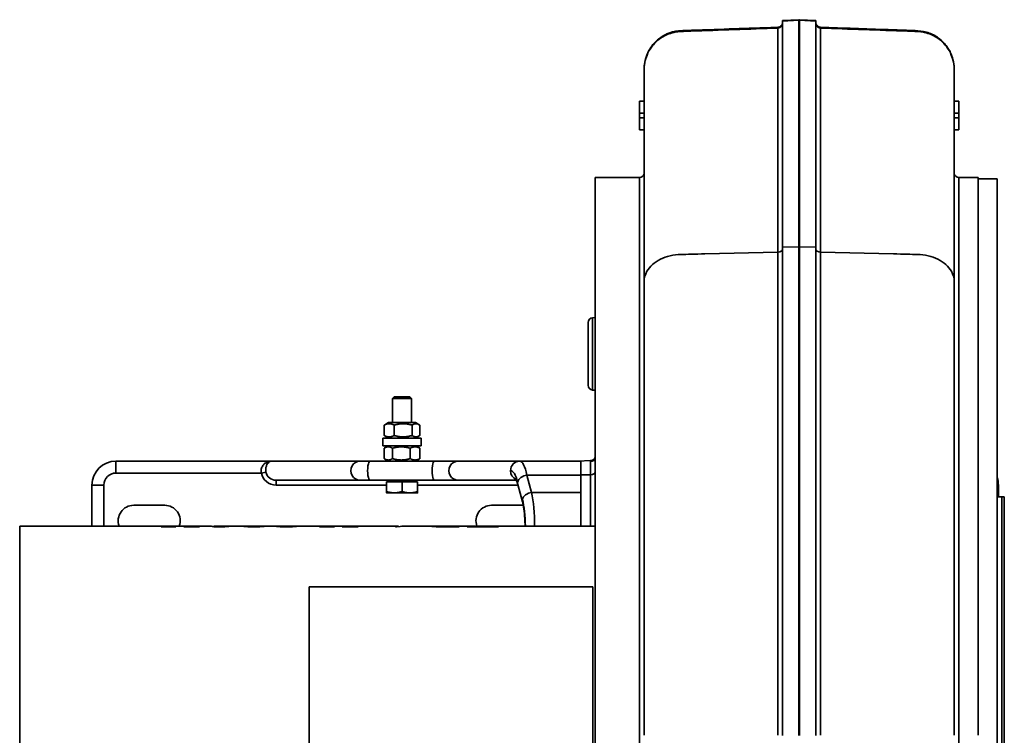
# Model space of a CAD drawing. Header units: millimetres. Extents: x 409 to 851, y 160 to 731.
# Tile 3 of 3: x 409 to 822, y 431 to 731. Entities that reach past the tile are written whole.
import ezdxf

# ---------------------------------------------------------------- set-up
doc = ezdxf.new("R2010")
doc.units = ezdxf.units.MM
doc.header["$LTSCALE"] = 3
doc.layers.add('Krawędzie widoczne(ISO)', color=7, linetype='Continuous', lineweight=35, true_color=0x262659)
doc.layers.add('Widoczne krawędzie styczne(ISO)', color=7, linetype='Continuous', lineweight=35, true_color=0x1a1a3e)

msp = doc.modelspace()

# ---------------------------------------------------------------- linework, layer by layer
at = {"layer": 'Krawędzie widoczne(ISO)'}
for p, q in [((728.9, 730.74), (735.8, 731.1)), ((728.9, 730.74), (728.9, 730.53)), ((735.8, 731.1), (735.8, 730.89)), ((735.8, 731.1), (736, 731.1)), ((735.8, 730.89), (735.8, 635.87)), ((736, 730.89), (736, 731.1)), ((742.9, 730.74), (736, 731.1)), ((736, 635.87), (736, 730.89)), ((742.9, 730.53), (742.9, 730.74)), ((728.9, 730.53), (728.9, 635.62)), ((742.9, 635.62), (742.9, 730.53)), ((668.9, 696.9), (670.89, 696.9)), ((668.9, 691.86), (668.9, 696.9)), ((802.9, 696.9), (800.9, 696.9)), ((802.9, 691.86), (802.9, 696.9)), ((668.9, 689.94), (668.9, 691.86)), ((668.9, 684.9), (668.9, 689.94)), ((802.9, 689.94), (802.9, 691.86)), ((802.9, 684.9), (802.9, 689.94)), ((668.9, 684.9), (670.89, 684.9)), ((670.89, 684.9), (670.9, 684.9)), ((802.9, 684.9), (800.9, 684.9)), ((650.4, 196.9), (650.4, 664.9)), ((650.4, 664.9), (668.9, 664.9)), ((802.9, 664.9), (810.9, 664.9)), ((810.9, 596.36), (810.9, 664.9)), ((810.9, 664.4), (818.9, 664.4)), ((818.9, 197.4), (818.9, 664.4)), ((735.8, 635.87), (735.8, 430.77)), ((736, 430.77), (736, 635.87)), ((728.9, 635.62), (728.9, 430.79)), ((742.9, 430.79), (742.9, 635.62)), ((647.4, 577.73), (647.4, 604.06)), ((649.22, 606.06), (650.4, 606.16)), ((810.9, 430.9), (810.9, 596.36)), ((649.22, 575.74), (650.4, 575.63)), ((566.16, 572.9), (565.4, 572.13)), ((573.4, 572.13), (565.4, 572.13)), ((565.4, 562.1), (565.4, 572.13)), ((566.16, 572.9), (572.63, 572.9)), ((572.63, 572.9), (573.4, 572.13)), ((573.4, 562.1), (573.4, 572.13)), ((563.75, 562.1), (562.16, 561.18)), ((575.05, 562.1), (563.75, 562.1)), ((575.05, 562.1), (576.63, 561.18)), ((561.91, 561.02), (561.91, 556.67)), ((566.1, 561.02), (566.1, 556.67)), ((573.59, 561.02), (573.59, 556.67)), ((576.88, 561.02), (576.88, 556.67)), ((577.4, 555.6), (561.4, 555.6)), ((561.4, 555.6), (561.4, 552.4)), ((563.75, 555.6), (562.16, 556.51)), ((575.05, 555.6), (576.63, 556.51)), ((577.4, 555.6), (577.4, 552.4)), ((577.4, 552.4), (561.4, 552.4)), ((561.9, 551.32), (561.9, 546.97)), ((563.75, 552.4), (562.08, 551.43)), ((565.35, 551.32), (565.35, 546.97)), ((572.85, 551.32), (572.85, 546.97)), ((575.05, 552.4), (576.72, 551.43)), ((576.89, 551.32), (576.89, 546.97)), ((514.7, 545.9), (449.4, 545.9)), ((514.7, 545.9), (551.78, 545.9)), ((551.78, 545.9), (556.02, 545.9)), ((583.03, 545.9), (556.02, 545.9)), ((563.75, 545.9), (562.08, 546.86)), ((575.05, 545.9), (576.72, 546.86)), ((592.93, 545.9), (583.03, 545.9)), ((618.73, 545.9), (592.93, 545.9)), ((644.4, 545.9), (618.73, 545.9)), ((641.9, 545.9), (649.76, 546.17)), ((644.4, 545.9), (644.4, 540.04)), ((516.57, 537.9), (551.78, 537.9)), ((556.02, 537.9), (551.78, 537.9)), ((556.02, 537.9), (583.03, 537.9)), ((562.88, 537.3), (562.91, 537.3)), ((562.88, 537.3), (562.88, 533.18)), ((562.91, 537.3), (569.42, 537.3)), ((562.91, 537.3), (562.91, 533.18)), ((563.7, 537.3), (563.7, 537.9)), ((569.42, 537.3), (575.91, 537.3)), ((569.42, 537.3), (569.42, 533.18)), ((575.1, 537.3), (575.1, 537.9)), ((575.91, 537.3), (575.91, 533.18)), ((583.03, 537.9), (592.93, 537.9)), ((592.93, 537.9), (617.32, 537.9)), ((644.4, 532.77), (644.4, 540.04)), ((439.4, 535.9), (439.4, 518.7)), ((562.9, 532.6), (566.16, 532.6)), ((562.9, 532.6), (562.9, 532.6)), ((562.9, 532.6), (562.9, 532.6)), ((566.16, 532.6), (572.66, 532.6)), ((572.66, 532.6), (575.9, 532.6)), ((575.9, 532.6), (575.9, 532.6)), ((617.9, 536.17), (619.85, 528.9)), ((644.4, 532.77), (644.4, 518.7)), ((819.4, 530.9), (819.4, 535.9)), ((621.9, 532.2), (621.9, 532.2)), ((818.9, 530.9), (820.8, 530.9)), ((820.8, 330.9), (820.8, 530.9)), ((820.9, 530.8), (820.8, 530.9)), ((820.9, 330.9), (820.9, 530.9)), ((821.9, 530.9), (820.9, 530.9)), ((821.9, 330.9), (821.9, 530.9)), ((456.9, 527.4), (469.9, 527.4)), ((606.9, 527.4), (619.9, 527.4)), ((409.1, 518.7), (409.1, 343.1)), ((477.22, 518.7), (409.1, 518.7)), ((474.46, 518.37), (468.37, 518.37)), ((468.52, 518.37), (468.52, 518.41)), ((473.02, 518.37), (473.02, 518.47)), ((473.27, 518.37), (473.27, 518.43)), ((473.38, 518.53), (473.38, 518.61)), ((484.34, 518.37), (477.88, 518.37)), ((478.05, 518.37), (478.05, 518.41)), ((479.88, 518.37), (479.88, 518.49)), ((479.9, 518.37), (479.9, 518.65)), ((480.19, 518.37), (480.19, 518.68)), ((488.8, 518.7), (480.67, 518.7)), ((490.66, 518.39), (490.66, 518.59)), ((497.28, 518.7), (491.16, 518.7)), ((504.33, 518.7), (499.75, 518.7)), ((505.21, 518.37), (505.21, 518.65)), ((517.94, 518.7), (505.9, 518.7)), ((511.33, 518.54), (511.33, 518.6)), ((518.81, 518.37), (518.81, 518.65)), ((543.69, 518.7), (519.5, 518.7)), ((524.93, 518.54), (524.93, 518.6)), ((540.93, 518.37), (534.84, 518.37)), ((534.99, 518.37), (534.99, 518.41)), ((539.49, 518.37), (539.49, 518.47)), ((539.74, 518.37), (539.74, 518.43)), ((539.85, 518.53), (539.85, 518.61)), ((550.81, 518.37), (544.35, 518.37)), ((544.52, 518.37), (544.52, 518.41)), ((546.35, 518.37), (546.35, 518.49)), ((546.37, 518.37), (546.37, 518.65)), ((546.66, 518.37), (546.66, 518.68)), ((567.35, 518.7), (547.14, 518.7)), ((567.09, 518.34), (566.62, 518.34)), ((569.25, 518.55), (569.25, 518.62)), ((571.87, 518.7), (569.6, 518.7)), ((583.59, 518.7), (572.94, 518.7)), ((583.87, 518.41), (583.87, 518.61)), ((590.45, 518.7), (586.48, 518.7)), ((593.12, 518.37), (586.65, 518.37)), ((588.58, 518.37), (588.58, 518.46)), ((590.58, 518.37), (590.58, 518.69)), ((590.85, 518.37), (590.85, 518.68)), ((591.12, 518.37), (591.12, 518.49)), ((601.48, 518.7), (592.7, 518.7)), ((609.62, 518.37), (596.66, 518.37)), ((597.78, 518.64), (598.27, 518.64)), ((597.78, 518.37), (597.78, 518.64)), ((598.18, 518.37), (598.18, 518.59)), ((598.52, 518.37), (598.52, 518.53)), ((601.38, 518.67), (600.9, 518.67)), ((602.77, 518.45), (605.08, 518.45)), ((606.96, 518.7), (602.78, 518.7)), ((605.08, 518.37), (605.08, 518.45)), ((607.12, 518.37), (607.12, 518.69)), ((607.12, 518.68), (607.38, 518.68)), ((607.38, 518.37), (607.38, 518.68)), ((607.77, 518.37), (607.77, 518.49)), ((650.4, 518.7), (609.29, 518.7)), ((609.5, 518.41), (609.78, 518.41)), ((530.41, 493.17), (530.41, 374.22)), ((649.38, 493.17), (530.41, 493.17)), ((649.38, 374.22), (649.38, 493.17))]:
    msp.add_line(p, q, dxfattribs=at)
for centre, radius, start, end in [((668.9, 666.9), 2, 270, 357.4707), ((802.9, 666.9), 2, 182.5293, 270), ((649.4, 604.06), 2, 95, 180), ((649.4, 577.73), 2, 180, 265), ((449.4, 535.9), 10, 90, 180), ((809.4, 535.9), 10, 0, 18.1949), ((456.9, 520.9), 6.5, 90, 199.7831), ((469.9, 520.9), 6.5, 340.2169, 90), ((606.9, 520.9), 6.5, 90, 199.7831), ((619.9, 520.9), 6.5, 87.357, 90), ((725.9, 520.9), 6.5, 80.5264, 80.5269), ((725.9, 520.9), 6.5, 279.4731, 279.4734)]:
    msp.add_arc(centre, radius, start, end, dxfattribs=at)
msp.add_ellipse((621.76, 537.21), major_axis=(-3.86, -1.04), ratio=0.694747, start_param=6.282925, end_param=6.283185, dxfattribs=at)
for points, knots in [([(670.89, 710.43), (670.9, 711.01), (670.94, 711.6), (671.16, 713.43), (671.45, 714.67), (672.07, 716.41), (672.31, 716.99), (673.01, 718.39), (673.5, 719.2), (674.76, 720.92), (675.59, 721.82), (677.68, 723.62), (679.03, 724.47), (682, 725.78), (683.66, 726.23), (685.76, 726.44), (686.2, 726.46), (687.36, 726.52), (688.14, 726.55), (690.14, 726.63), (691.37, 726.67), (694.45, 726.78), (696.31, 726.85), (703.77, 727.1), (709.36, 727.3), (718.96, 727.63), (722.96, 727.77), (726.97, 727.91)], [0.555473, 0.555473, 0.555473, 0.555473, 0.77613, 0.77613, 1.258697, 1.258697, 1.48191, 1.48191, 1.77493, 1.77493, 2.141384, 2.141384, 2.610663, 2.610663, 3.115715, 3.115715, 3.244756, 3.244756, 3.482542, 3.482542, 3.847942, 3.847942, 4.407462, 4.407462, 6.08602, 6.08602, 7.28818, 7.28818, 7.28818, 7.28818]), ([(726.97, 727.91), (727.17, 727.92), (727.37, 727.96), (727.76, 728.1), (727.95, 728.2), (728.29, 728.46), (728.44, 728.63), (728.68, 728.98), (728.77, 729.18), (728.85, 729.46), (728.86, 729.55), (728.89, 729.73), (728.9, 729.82), (728.9, 729.91)], [0, 0, 0, 0, 0.0608556, 0.0608556, 0.1235369, 0.1235369, 0.1894495, 0.1894495, 0.251807, 0.251807, 0.2786063, 0.2786063, 0.3058988, 0.3058988, 0.3058988, 0.3058988]), ([(742.9, 729.91), (742.9, 729.78), (742.91, 729.65), (742.96, 729.4), (743, 729.28), (743.12, 728.96), (743.23, 728.78), (743.51, 728.46), (743.67, 728.32), (744.03, 728.1), (744.23, 728.02), (744.56, 727.94), (744.69, 727.92), (744.83, 727.91)], [0, 0, 0, 0, 0.0391325, 0.0391325, 0.0768627, 0.0768627, 0.1402128, 0.1402128, 0.2034822, 0.2034822, 0.2667477, 0.2667477, 0.3060164, 0.3060164, 0.3060164, 0.3060164]), ([(744.83, 727.91), (754.26, 727.58), (763.7, 727.26), (776.57, 726.81), (780.04, 726.71), (784.95, 726.49), (786.47, 726.47), (789.62, 725.84), (791.24, 725.24), (794.22, 723.56), (795.62, 722.44), (797.31, 720.55), (797.81, 719.89), (798.68, 718.55), (799.07, 717.85), (799.69, 716.51), (799.92, 715.89), (800.51, 714.01), (800.76, 712.71), (800.88, 711.08), (800.89, 710.76), (800.9, 710.44), (800.9, 710.44), (800.9, 710.43)], [0, 0, 0, 0, 2.832791, 2.832791, 3.862813, 3.862813, 4.323545, 4.323545, 4.82964, 4.82964, 5.352754, 5.352754, 5.60372, 5.60372, 5.85527, 5.85527, 6.107558, 6.107558, 6.609595, 6.609595, 6.728746, 6.728746, 6.730468, 6.730468, 6.730468, 6.730468]), ([(670.89, 703.53), (670.89, 705.74), (670.89, 707.96), (670.89, 710.17), (670.89, 710.18), (670.89, 710.18), (670.89, 710.18)], [0.32345864, 0.32345864, 0.32345864, 0.32345864, 0.37908073, 0.37908073, 0.37908073, 0.37913716, 0.37913716, 0.37913716, 0.37913716]), ([(800.9, 703.53), (800.9, 705.74), (800.9, 707.96), (800.9, 710.17), (800.9, 710.18), (800.9, 710.18), (800.9, 710.18)], [0.32345864, 0.32345864, 0.32345864, 0.32345864, 0.37908073, 0.37908073, 0.37908073, 0.37913716, 0.37913716, 0.37913716, 0.37913716]), ([(670.89, 696.89), (670.89, 700.97), (670.89, 704.15), (670.89, 707.57), (670.89, 708.5), (670.89, 709.14)], [14.016331, 14.016331, 14.016331, 14.016331, 18.029748, 18.029748, 20.218957, 20.218957, 20.218957, 20.218957]), ([(670.89, 696.89), (670.89, 698.24), (670.89, 699.49), (670.89, 704.78), (670.89, 707.61), (670.89, 709.09), (670.89, 709.12), (670.89, 709.13)], [14.016824, 14.016824, 14.016824, 14.016824, 15.341725, 15.341725, 20.132942, 20.132942, 20.220654, 20.220654, 20.220654, 20.220654]), ([(800.9, 709.14), (800.9, 707.95), (800.9, 705.77), (800.9, 700.98), (800.9, 699.07), (800.9, 696.89)], [4.221214, 4.221214, 4.221214, 4.221214, 8.285505, 8.285505, 10.423335, 10.423335, 10.423335, 10.423335]), ([(670.89, 621.31), (670.89, 632.45), (670.89, 642.69), (670.89, 660.98), (670.89, 669.1), (670.89, 682.83), (670.89, 688.49), (670.89, 697.17), (670.89, 700.21), (670.89, 702.79), (670.89, 703.37), (670.89, 703.53)], [0, 0, 0, 0, 4.655603, 4.655603, 9.346829, 9.346829, 14.046609, 14.046609, 18.754073, 18.754073, 21.255304, 21.255304, 21.255304, 21.255304]), ([(800.9, 703.53), (800.9, 703.44), (800.9, 703.17), (800.9, 702.57), (800.9, 702.25), (800.9, 700.66), (800.9, 698.82), (800.9, 692.76), (800.9, 687.81), (800.9, 675.45), (800.9, 667.99), (800.9, 650.86), (800.9, 641.12), (800.9, 627.45), (800.9, 624.42), (800.9, 621.31)], [0, 0, 0, 0, 1.453962, 1.453962, 2.54419, 2.54419, 5.81992, 5.81992, 10.551904, 10.551904, 15.260693, 15.260693, 19.960177, 19.960177, 21.259235, 21.259235, 21.259235, 21.259235]), ([(670.89, 666.8), (670.89, 673.31), (670.89, 679.15), (670.89, 684.48), (670.89, 684.69), (670.89, 684.9)], [6.888592, 6.888592, 6.888592, 6.888592, 10.540605, 10.540605, 10.691643, 10.691643, 10.691643, 10.691643]), ([(670.89, 666.8), (670.89, 669.6), (670.89, 672.28), (670.89, 678.44), (670.89, 681.8), (670.89, 684.89)], [6.885849, 6.885849, 6.885849, 6.885849, 8.456351, 8.456351, 10.68996, 10.68996, 10.68996, 10.68996]), ([(670.9, 609.43), (670.9, 613.39), (670.9, 617.35), (670.89, 621.31), (670.89, 621.31), (670.89, 621.31)], [0.1689707, 0.1689707, 0.1689707, 0.1689707, 0.3223547, 0.3223547, 0.3224037, 0.3224037, 0.3224037, 0.3224037]), ([(800.9, 609.43), (800.9, 613.39), (800.9, 617.35), (800.9, 621.31), (800.9, 621.31), (800.9, 621.31)], [0.1689707, 0.1689707, 0.1689707, 0.1689707, 0.3223547, 0.3223547, 0.3224037, 0.3224037, 0.3224037, 0.3224037]), ([(648.47, 546.12), (648.47, 546.12), (648.47, 546.12), (648.73, 546.14), (648.98, 546.19), (649.44, 546.4), (649.65, 546.54), (650.01, 546.92), (650.15, 547.14), (650.29, 547.48), (650.33, 547.61), (650.38, 547.86), (650.4, 547.99), (650.4, 548.12)], [-0.0008759, -0.0008759, -0.0008759, -0.0008759, 0, 0, 0.0775972, 0.0775972, 0.1557872, 0.1557872, 0.2386384, 0.2386384, 0.2826391, 0.2826391, 0.3264526, 0.3264526, 0.3264526, 0.3264526]), ([(650.4, 547.46), (650.4, 547.31), (650.38, 547.16), (650.31, 546.89), (650.25, 546.76), (650.09, 546.46), (649.94, 546.29), (649.56, 546.03), (649.36, 545.94), (648.93, 545.84), (648.7, 545.83), (648.47, 545.85), (648.47, 545.85), (648.47, 545.85)], [0.0002134, 0.0002134, 0.0002134, 0.0002134, 0.0474959, 0.0474959, 0.094416, 0.094416, 0.1679198, 0.1679198, 0.2375332, 0.2375332, 0.3071265, 0.3071265, 0.3076224, 0.3076224, 0.3076224, 0.3076224]), ([(617.88, 536.24), (617.66, 537.04), (617.42, 537.69), (617.15, 538.28), (617.07, 538.41), (616.99, 538.54), (616.97, 538.56), (616.97, 538.56)], [0.0110076, 0.0110076, 0.0110076, 0.0110076, 0.395325, 0.395325, 0.5677005, 0.5677005, 0.6846233, 0.6846233, 0.6846233, 0.6846233]), ([(620.97, 518.7), (620.96, 519.76), (620.93, 520.83), (620.79, 523.24), (620.65, 524.58), (620.3, 526.96), (620.08, 528.04), (619.85, 528.9)], [0.93679, 0.93679, 0.93679, 0.93679, 1.254253, 1.254253, 1.682248, 1.682248, 2.097554, 2.097554, 2.097554, 2.097554]), ([(468.52, 518.41), (469.37, 518.42), (470.12, 518.44), (470.76, 518.47), (471.4, 518.5), (472.28, 518.56), (473.38, 518.61)], [0, 0, 0, 0, 1, 1, 1, 2, 2, 2, 2]), ([(478.05, 518.41), (478.63, 518.41), (479.03, 518.42), (479.24, 518.42), (479.46, 518.43), (479.61, 518.44), (479.72, 518.45), (479.83, 518.46), (479.88, 518.47), (479.88, 518.49)], [0, 0, 0, 0, 1, 1, 1, 2, 2, 2, 3, 3, 3, 3]), ([(481.63, 518.63), (482.08, 518.56), (482.46, 518.49), (482.78, 518.46), (483.1, 518.43), (483.67, 518.42), (484.47, 518.41)], [0, 0, 0, 0, 1, 1, 1, 2, 2, 2, 2]), ([(488.68, 518.67), (488.68, 518.71), (488.97, 518.7), (489.54, 518.63), (489.85, 518.59), (490.22, 518.54), (490.66, 518.49)], [0, 0, 0, 0, 1, 1, 1, 1.535137, 1.535137, 1.535137, 1.535137]), ([(492.71, 518.34), (491.57, 518.34), (490.61, 518.39), (489.84, 518.46), (489.07, 518.53), (488.68, 518.63), (488.68, 518.67)], [0, 0, 0, 0, 1, 1, 1, 2, 2, 2, 2]), ([(490.66, 518.59), (490.66, 518.54), (490.86, 518.49), (491.27, 518.45), (491.67, 518.42), (492.14, 518.4), (492.68, 518.4)], [0, 0, 0, 0, 1, 1, 1, 2, 2, 2, 2]), ([(492.68, 518.4), (493.19, 518.4), (493.71, 518.42), (494.24, 518.45), (494.77, 518.48), (495.31, 518.54), (495.88, 518.6), (496.44, 518.66), (496.98, 518.71), (497.5, 518.69)], [0, 0, 0, 0, 1, 1, 1, 2, 2, 2, 3, 3, 3, 3]), ([(507, 518.34), (505.86, 518.34), (504.91, 518.38), (504.13, 518.44), (503.35, 518.5), (502.96, 518.56), (502.96, 518.61)], [0, 0, 0, 0, 1, 1, 1, 2, 2, 2, 2]), ([(505.21, 518.65), (505.21, 518.62), (505.49, 518.59), (506.05, 518.55), (506.62, 518.52), (507.35, 518.5), (508.25, 518.5)], [0, 0, 0, 0, 1, 1, 1, 2, 2, 2, 2]), ([(511.8, 518.59), (511.35, 518.53), (510.69, 518.47), (509.82, 518.42), (508.95, 518.37), (508.01, 518.34), (507, 518.34)], [0, 0, 0, 0, 1, 1, 1, 2, 2, 2, 2]), ([(520.6, 518.34), (519.47, 518.34), (518.51, 518.38), (517.73, 518.44), (516.95, 518.5), (516.56, 518.56), (516.56, 518.61)], [0, 0, 0, 0, 1, 1, 1, 2, 2, 2, 2]), ([(518.81, 518.65), (518.81, 518.62), (519.09, 518.59), (519.66, 518.55), (520.22, 518.52), (520.95, 518.5), (521.85, 518.5)], [0, 0, 0, 0, 1, 1, 1, 2, 2, 2, 2]), ([(525.4, 518.59), (524.95, 518.53), (524.29, 518.47), (523.42, 518.42), (522.55, 518.37), (521.61, 518.34), (520.6, 518.34)], [0, 0, 0, 0, 1, 1, 1, 2, 2, 2, 2]), ([(534.99, 518.41), (535.84, 518.42), (536.59, 518.44), (537.23, 518.47), (537.87, 518.5), (538.75, 518.56), (539.85, 518.61)], [0, 0, 0, 0, 1, 1, 1, 2, 2, 2, 2]), ([(544.52, 518.41), (545.1, 518.41), (545.5, 518.42), (545.72, 518.42), (545.93, 518.43), (546.09, 518.44), (546.19, 518.45), (546.3, 518.46), (546.35, 518.47), (546.35, 518.49)], [0, 0, 0, 0, 1, 1, 1, 2, 2, 2, 3, 3, 3, 3]), ([(548.1, 518.63), (548.55, 518.56), (548.93, 518.49), (549.25, 518.46), (549.58, 518.43), (550.14, 518.42), (550.94, 518.41)], [0, 0, 0, 0, 1, 1, 1, 2, 2, 2, 2]), ([(581.19, 518.62), (581.19, 518.66), (581.59, 518.68), (582.38, 518.69), (583.02, 518.7), (583.99, 518.7), (585.29, 518.69)], [0, 0, 0, 0, 1, 1, 1, 1.81256, 1.81256, 1.81256, 1.81256]), ([(586.65, 518.37), (585.56, 518.37), (584.59, 518.39), (583.74, 518.41), (582.88, 518.44), (582.25, 518.48), (581.83, 518.52), (581.4, 518.55), (581.19, 518.59), (581.19, 518.62)], [0, 0, 0, 0, 1, 1, 1, 2, 2, 2, 3, 3, 3, 3]), ([(586.48, 518.7), (585.98, 518.7), (585.56, 518.69), (585.22, 518.69), (584.32, 518.69), (583.87, 518.67), (583.87, 518.61)], [0.611236, 0.611236, 0.611236, 0.611236, 1, 1, 1, 2, 2, 2, 2]), ([(583.87, 518.61), (583.87, 518.58), (584.15, 518.53), (584.7, 518.5), (585.25, 518.46), (586.13, 518.44), (587.34, 518.44)], [0, 0, 0, 0, 1, 1, 1, 2, 2, 2, 2]), ([(591.12, 518.49), (591.12, 518.47), (591.24, 518.45), (591.49, 518.44), (591.73, 518.42), (592.2, 518.41), (592.88, 518.41)], [0, 0, 0, 0, 1, 1, 1, 2, 2, 2, 2]), ([(602.78, 518.7), (602.78, 518.7), (602.78, 518.7), (602.78, 518.7), (602.24, 518.7), (601.78, 518.69), (601.38, 518.67)], [0.999323, 0.999323, 0.999323, 0.999323, 1, 1, 1, 2, 2, 2, 2]), ([(607.77, 518.49), (607.77, 518.47), (607.88, 518.45), (608.12, 518.43), (608.35, 518.42), (608.82, 518.41), (609.5, 518.41)], [0, 0, 0, 0, 1, 1, 1, 2, 2, 2, 2])]:
    msp.add_open_spline(points, degree=3, knots=knots, dxfattribs=at)
for points in [[(800.9, 684.89), (800.9, 679.63), (800.9, 673.57), (800.9, 666.8)], [(670.9, 597.77), (670.9, 604.59), (670.9, 611.41), (670.89, 618.23)], [(800.9, 597.77), (800.9, 604.59), (800.9, 611.41), (800.9, 618.23)], [(468.37, 518.37), (468.42, 518.39), (468.47, 518.4), (468.52, 518.41)], [(473.24, 518.51), (473.09, 518.5), (473.02, 518.48), (473.02, 518.47)], [(473.02, 518.47), (473.02, 518.46), (473.1, 518.44), (473.27, 518.43)], [(475.53, 518.65), (474.42, 518.61), (473.66, 518.56), (473.24, 518.51)], [(473.27, 518.43), (473.5, 518.42), (473.95, 518.41), (474.6, 518.41)], [(473.38, 518.61), (474.87, 518.68), (476.36, 518.7), (477.84, 518.69)], [(474.6, 518.41), (474.56, 518.4), (474.51, 518.39), (474.46, 518.37)], [(478.34, 518.7), (477.4, 518.69), (476.47, 518.68), (475.53, 518.65)], [(477.88, 518.37), (477.94, 518.39), (477.99, 518.4), (478.05, 518.41)], [(479.58, 518.58), (479.16, 518.65), (478.75, 518.69), (478.34, 518.7)], [(479.48, 518.59), (479.62, 518.62), (479.76, 518.64), (479.9, 518.65)], [(479.88, 518.49), (479.88, 518.5), (479.78, 518.54), (479.58, 518.58)], [(479.9, 518.65), (480, 518.65), (480.1, 518.65), (480.19, 518.64)], [(480.19, 518.68), (480.67, 518.71), (481.15, 518.69), (481.63, 518.63)], [(484.47, 518.41), (484.43, 518.4), (484.38, 518.39), (484.34, 518.37)], [(491.16, 518.7), (490.83, 518.7), (490.66, 518.65), (490.66, 518.59)], [(495.83, 518.44), (494.89, 518.38), (493.85, 518.34), (492.71, 518.34)], [(499.33, 518.69), (498.4, 518.65), (497.24, 518.53), (495.83, 518.44)], [(497.5, 518.69), (497.77, 518.68), (497.98, 518.65), (498.14, 518.61)], [(499.75, 518.7), (499.62, 518.7), (499.48, 518.69), (499.33, 518.69)], [(502.96, 518.61), (502.96, 518.64), (503.1, 518.67), (503.37, 518.68)], [(503.37, 518.68), (503.76, 518.7), (504.43, 518.7), (505.38, 518.68)], [(505.9, 518.7), (505.44, 518.7), (505.21, 518.68), (505.21, 518.65)], [(508.25, 518.5), (509.5, 518.5), (510.52, 518.54), (511.33, 518.6)], [(511.33, 518.6), (511.48, 518.6), (511.64, 518.59), (511.8, 518.59)], [(516.56, 518.61), (516.56, 518.64), (516.7, 518.67), (516.97, 518.68)], [(516.97, 518.68), (517.36, 518.7), (518.03, 518.7), (518.98, 518.68)], [(519.5, 518.7), (519.04, 518.7), (518.81, 518.68), (518.81, 518.65)], [(521.85, 518.5), (523.1, 518.5), (524.12, 518.54), (524.93, 518.6)], [(524.93, 518.6), (525.09, 518.6), (525.24, 518.59), (525.4, 518.59)], [(534.84, 518.37), (534.89, 518.39), (534.94, 518.4), (534.99, 518.41)], [(539.71, 518.51), (539.56, 518.5), (539.49, 518.48), (539.49, 518.47)], [(539.49, 518.47), (539.49, 518.46), (539.57, 518.44), (539.74, 518.43)], [(542, 518.65), (540.89, 518.61), (540.13, 518.56), (539.71, 518.51)], [(539.74, 518.43), (539.97, 518.42), (540.42, 518.41), (541.08, 518.41)], [(539.85, 518.61), (541.34, 518.68), (542.83, 518.7), (544.31, 518.69)], [(541.08, 518.41), (541.03, 518.4), (540.98, 518.39), (540.93, 518.37)], [(544.81, 518.7), (543.87, 518.69), (542.94, 518.68), (542, 518.65)], [(544.35, 518.37), (544.41, 518.39), (544.46, 518.4), (544.52, 518.41)], [(546.05, 518.58), (545.63, 518.65), (545.22, 518.69), (544.81, 518.7)], [(545.95, 518.59), (546.09, 518.62), (546.23, 518.64), (546.37, 518.65)], [(546.35, 518.49), (546.35, 518.5), (546.25, 518.54), (546.05, 518.58)], [(546.37, 518.65), (546.47, 518.65), (546.57, 518.65), (546.66, 518.64)], [(546.66, 518.68), (547.14, 518.71), (547.62, 518.69), (548.1, 518.63)], [(550.94, 518.41), (550.9, 518.4), (550.85, 518.39), (550.81, 518.37)], [(566.62, 518.34), (567.07, 518.78), (567.52, 518.81), (567.96, 518.44)], [(572.94, 518.7), (570.99, 518.7), (569.04, 518.58), (567.09, 518.34)], [(569.6, 518.7), (569.48, 518.7), (569.37, 518.67), (569.25, 518.62)], [(569.25, 518.62), (570.3, 518.68), (571.35, 518.7), (572.4, 518.69)], [(587.34, 518.44), (587.66, 518.44), (588.08, 518.45), (588.58, 518.46)], [(588.58, 518.46), (589.24, 518.63), (589.91, 518.71), (590.58, 518.69)], [(590.58, 518.68), (590.67, 518.68), (590.76, 518.68), (590.85, 518.68)], [(590.85, 518.68), (591.09, 518.67), (591.33, 518.65), (591.57, 518.61)], [(591.53, 518.6), (591.26, 518.56), (591.12, 518.52), (591.12, 518.49)], [(592.7, 518.7), (592.31, 518.7), (591.92, 518.66), (591.53, 518.6)], [(592.88, 518.41), (593.03, 518.41), (593.17, 518.41), (593.3, 518.41)], [(593.3, 518.41), (593.24, 518.4), (593.18, 518.39), (593.12, 518.37)], [(596.66, 518.37), (597.04, 518.5), (597.41, 518.58), (597.78, 518.64)], [(598.27, 518.64), (598.21, 518.62), (598.18, 518.61), (598.18, 518.59)], [(598.18, 518.59), (598.18, 518.57), (598.29, 518.55), (598.52, 518.53)], [(598.52, 518.53), (598.82, 518.5), (599.26, 518.48), (599.84, 518.47)], [(599.84, 518.47), (600.26, 518.46), (601.24, 518.45), (602.77, 518.45)], [(600.9, 518.67), (601.2, 518.7), (601.5, 518.7), (601.8, 518.69)], [(605.08, 518.45), (605.76, 518.63), (606.44, 518.71), (607.12, 518.69)], [(607.38, 518.68), (607.63, 518.67), (607.87, 518.64), (608.12, 518.6)], [(608.15, 518.61), (607.89, 518.57), (607.77, 518.52), (607.77, 518.49)], [(609.29, 518.7), (608.91, 518.7), (608.53, 518.67), (608.15, 518.61)], [(609.78, 518.41), (609.73, 518.4), (609.67, 518.39), (609.62, 518.37)]]:
    msp.add_open_spline(points, degree=3, dxfattribs=at)
for points, weights in [([(566.1, 561.02), (564.01, 562.11), (561.91, 561.02)], [1, 1.15470053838, 1]), ([(573.59, 561.02), (569.85, 562.11), (566.1, 561.02)], [1, 1.15470053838, 1]), ([(576.88, 561.02), (575.24, 562.11), (573.59, 561.02)], [1, 1.15470053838, 1]), ([(561.91, 561.02), (562.04, 561.11), (562.16, 561.18)], [1, 1.0106597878, 1.01985052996]), ([(561.91, 556.67), (564.01, 555.58), (566.1, 556.67)], [1, 1.15470053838, 1]), ([(562.16, 556.51), (562.04, 556.58), (561.91, 556.67)], [1.01985052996, 1.0106597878, 1]), ([(566.1, 556.67), (569.85, 555.58), (573.59, 556.67)], [1, 1.15470053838, 1]), ([(573.59, 556.67), (575.24, 555.58), (576.88, 556.67)], [1, 1.15470053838, 1]), ([(565.35, 551.32), (563.62, 552.41), (561.9, 551.32)], [1, 1.15470053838, 1]), ([(572.85, 551.32), (569.1, 552.41), (565.35, 551.32)], [1, 1.15470053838, 1]), ([(576.89, 551.32), (574.87, 552.41), (572.85, 551.32)], [1, 1.15470053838, 1]), ([(576.72, 551.43), (576.8, 551.38), (576.89, 551.32)], [1.01345941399, 1.0070510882, 1]), ([(561.9, 546.97), (563.62, 545.88), (565.35, 546.97)], [1, 1.15470053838, 1]), ([(565.35, 546.97), (569.1, 545.88), (572.85, 546.97)], [1, 1.15470053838, 1]), ([(572.85, 546.97), (574.87, 545.88), (576.89, 546.97)], [1, 1.15470053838, 1]), ([(576.89, 546.97), (576.8, 546.91), (576.72, 546.86)], [1, 1.0070510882, 1.01345941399]), ([(562.88, 533.18), (562.89, 532.6), (562.9, 532.6)], [1, 1.0379548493, 1]), ([(562.9, 532.6), (562.9, 532.6), (562.91, 533.18)], [1, 1.0379548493, 1]), ([(562.91, 533.18), (564.65, 532.6), (566.16, 532.6)], [1, 1.0379548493, 1]), ([(566.16, 532.6), (567.67, 532.6), (569.42, 533.18)], [1, 1.0379548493, 1]), ([(569.42, 533.18), (571.16, 532.6), (572.66, 532.6)], [1, 1.0379548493, 1]), ([(572.66, 532.6), (574.17, 532.6), (575.91, 533.18)], [1, 1.0379548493, 1]), ([(575.91, 533.18), (575.9, 532.6), (575.9, 532.6)], [1, 1.03776127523, 1.00038517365])]:
    msp.add_rational_spline(points, weights, degree=2, dxfattribs=at)
at = {"layer": 'Widoczne krawędzie styczne(ISO)'}
for p, q in [((728.9, 730.53), (735.8, 730.89)), ((735.8, 730.89), (736, 730.89)), ((736, 730.89), (742.9, 730.53)), ((668.9, 691.86), (670.89, 691.86)), ((668.9, 689.94), (670.89, 689.94)), ((802.9, 691.86), (800.9, 691.86)), ((802.9, 689.94), (800.9, 689.94)), ((668.9, 664.9), (668.9, 196.9)), ((802.9, 664.9), (802.9, 196.9)), ((728.9, 635.62), (735.8, 635.87)), ((735.8, 635.87), (736, 635.87)), ((736, 635.87), (742.9, 635.62)), ((696.37, 632.86), (726.97, 633.61)), ((775.42, 632.86), (744.83, 633.61)), ((649.22, 606.06), (649.22, 575.74)), ((670.9, 430.9), (670.9, 597.77)), ((800.9, 430.9), (800.9, 597.77)), ((449.4, 545.9), (449.4, 540.9)), ((648.47, 540.2), (648.47, 545.85)), ((449.4, 540.9), (510.45, 540.9)), ((512.35, 541.23), (510.45, 540.9)), ((516.57, 537.9), (516.57, 535.9)), ((621.76, 540.04), (644.4, 540.04)), ((623.71, 532.77), (621.76, 540.04)), ((644.4, 540.1), (648.47, 540.2)), ((648.47, 540.2), (648.47, 518.7)), ((439.4, 535.9), (444.4, 535.9)), ((444.4, 518.7), (444.4, 535.9)), ((516.57, 535.9), (562.88, 535.9)), ((575.91, 535.9), (617.97, 535.9)), ((623.71, 532.77), (644.4, 532.77)), ((818.9, 535.9), (819.4, 535.9)), ((624.9, 522.21), (624.9, 522.21)), ((481.63, 518.37), (481.63, 518.63)), ((492.68, 518.34), (492.68, 518.4)), ((497.5, 518.57), (497.5, 518.69)), ((503.37, 518.51), (503.37, 518.68)), ((508.25, 518.35), (508.25, 518.5)), ((516.97, 518.51), (516.97, 518.68)), ((521.85, 518.35), (521.85, 518.5)), ((548.1, 518.37), (548.1, 518.63)), ((587.34, 518.37), (587.34, 518.44)), ((592.88, 518.37), (592.88, 518.41)), ((599.84, 518.37), (599.84, 518.47)), ((602.77, 518.37), (602.77, 518.45)), ((609.5, 518.37), (609.5, 518.41))]:
    msp.add_line(p, q, dxfattribs=at)
msp.add_arc((449.4, 535.9), 5, 90, 180, dxfattribs=at)
for centre, major_axis, ratio, start_param, end_param in [((726.9, 634.96), (2, 0), 0.675037, 4.747261, 6.283185), ((744.9, 634.96), (-2, 0), 0.675037, 0, 1.535924), ((551.78, 541.9), (0, 4), 0.965926, 0, 3.141593), ((556.02, 541.9), (0, 4), 0.258819, 0, 3.141593), ((583.03, 541.9), (0, 4), 0.258819, 0, 3.141593), ((592.93, 541.9), (0, 4), 0.965926, 0, 3.141593), ((618.73, 541.9), (0, 4), 0.965926, 0, 1.570796), ((618.73, 525.9), (0, 20), 0.214359, 5.497787, 6.283185), ((776.93, -386.1), (-1290.33, 58.83), 0.722576, 4.844487, 4.844994), ((516.57, 541.9), (-6.21, 0), 0.965926, 0.167448, 1.570796), ((516.57, 541.9), (-4.28, 0), 0.934622, 0.167448, 1.570796), ((614.87, 525.9), (0, -16), 0.267949, 2.356194, 3.141593), ((618.73, 541.9), (0, -4), 0.965926, 4.712389, 5.865066), ((648.4, 541.61), (2, 0), 0.707107, 4.747296, 6.283185), ((618.73, 541.9), (0, -4), 0.965926, 6.000271, 6.000719), ((621.76, 537.21), (-3.86, -1.04), 0.694747, 5.915085, 6.282925), ((621.76, 537.21), (-3.86, -1.04), 0.694747, 4.528339, 5.915085), ((623.71, 529.94), (-3.86, -1.04), 0.694747, 4.528339, 5.915085), ((620.68, 518.62), (0, 20), 0.214359, 4.715939, 5.497787), ((623.71, 529.94), (-3.86, -1.04), 0.694747, 5.915085, 6.282925), ((616.81, 518.62), (0, -16), 0.267949, 1.575234, 2.356194), ((648.4, 519.27), (2, 0), 0.707107, 5.867284, 6.283185)]:
    msp.add_ellipse(centre, major_axis=major_axis, ratio=ratio, start_param=start_param, end_param=end_param, dxfattribs=at)
for points, knots in [([(684.96, 726.06), (685.42, 726.12), (685.88, 726.15), (686.34, 726.17), (687.73, 726.22), (689.12, 726.26), (690.52, 726.31), (702.67, 726.73), (714.82, 727.16), (726.97, 727.58)], [0.573237, 0.573237, 0.573237, 0.573237, 0.5848272, 0.5848272, 0.5848272, 0.6198417, 0.6198417, 0.6198417, 0.9251877, 0.9251877, 0.9251877, 0.9251877]), ([(726.97, 727.58), (727.55, 727.6), (728.12, 727.9), (728.48, 728.36), (728.75, 728.7), (728.9, 729.14), (728.9, 729.58)], [0, 0, 0, 0, 0.571429, 0.571429, 0.571429, 1, 1, 1, 1]), ([(726.97, 727.58), (726.97, 726.65), (726.97, 719.93), (726.97, 697.71), (726.97, 667.96), (726.97, 645.7), (726.97, 633.61)], [-23.087149, -23.087149, -23.087149, -23.087149, -16.490912, -9.894547, -4.947273, 0, 0, 0, 0]), ([(744.83, 727.58), (744.24, 727.6), (743.67, 727.9), (743.31, 728.36), (743.05, 728.7), (742.9, 729.14), (742.9, 729.58)], [0, 0, 0, 0, 0.571429, 0.571429, 0.571429, 1, 1, 1, 1]), ([(744.83, 633.61), (744.83, 645.7), (744.83, 667.96), (744.83, 697.7), (744.83, 719.93), (744.83, 726.65), (744.83, 727.58)], [-23.087149, -23.087149, -23.087149, -23.087149, -18.139903, -13.192657, -6.596328, 0, 0, 0, 0]), ([(786.83, 726.06), (786.38, 726.12), (785.92, 726.15), (785.45, 726.17), (784.06, 726.22), (782.67, 726.26), (781.27, 726.31), (769.12, 726.73), (756.98, 727.16), (744.83, 727.58)], [0.573237, 0.573237, 0.573237, 0.573237, 0.5848272, 0.5848272, 0.5848272, 0.6198417, 0.6198417, 0.6198417, 0.9251878, 0.9251878, 0.9251878, 0.9251878]), ([(670.89, 710.18), (670.89, 712.26), (671.31, 714.34), (672.11, 716.27), (672.58, 717.43), (673.2, 718.54), (673.93, 719.55), (674.99, 721.01), (676.29, 722.28), (677.77, 723.31), (679.03, 724.19), (680.42, 724.89), (681.89, 725.37), (682.89, 725.7), (683.92, 725.93), (684.96, 726.06)], [0.3791372, 0.3791372, 0.3791372, 0.3791372, 0.4314496, 0.4314496, 0.4314496, 0.4629989, 0.4629989, 0.4629989, 0.5081403, 0.5081403, 0.5081403, 0.5469023, 0.5469023, 0.5469023, 0.573237, 0.573237, 0.573237, 0.573237]), ([(800.9, 710.18), (800.9, 712.26), (800.48, 714.34), (799.68, 716.27), (799.21, 717.43), (798.59, 718.54), (797.86, 719.55), (796.8, 721.01), (795.5, 722.28), (794.02, 723.31), (792.76, 724.19), (791.37, 724.89), (789.9, 725.37), (788.9, 725.7), (787.87, 725.93), (786.83, 726.06)], [0.3791372, 0.3791372, 0.3791372, 0.3791372, 0.4314496, 0.4314496, 0.4314496, 0.4629989, 0.4629989, 0.4629989, 0.5081403, 0.5081403, 0.5081403, 0.5469023, 0.5469023, 0.5469023, 0.573237, 0.573237, 0.573237, 0.573237]), ([(670.89, 630.28), (670.89, 630.63), (670.89, 630.98), (670.89, 631.32), (670.89, 631.98), (670.89, 632.63), (670.89, 633.28)], [0.36775495, 0.36775495, 0.36775495, 0.36775495, 0.37908593, 0.37908593, 0.37908593, 0.40033279, 0.40033279, 0.40033279, 0.40033279]), ([(670.89, 621.31), (670.89, 622.77), (671.3, 624.23), (673.24, 627.59), (677.23, 631.11), (683.28, 632.54), (687.72, 632.65), (689.1, 632.68), (692.45, 632.76), (694.41, 632.81), (696.37, 632.86)], [0.3224037, 0.3224037, 0.3224037, 0.3224037, 0.379089, 0.379089, 0.4629924, 0.5468959, 0.5468959, 0.584831, 0.584831, 0.6386634, 0.6386634, 0.6386634, 0.6386634]), ([(726.97, 633.61), (726.97, 621.94), (726.97, 609.38), (726.97, 596.1), (726.97, 591.46), (726.97, 586.72), (726.97, 581.9), (726.97, 572.96), (726.97, 563.74), (726.97, 554.3), (726.97, 544.32), (726.97, 534.1), (726.97, 523.7), (726.97, 513.9), (726.97, 503.94), (726.97, 493.88), (726.97, 483.36), (726.97, 472.72), (726.97, 462.03), (726.97, 451.67), (726.97, 441.27), (726.97, 430.9)], [-22.302583, -22.302583, -22.302583, -22.302583, -17.523458, -17.523458, -17.523458, -15.850299, -15.850299, -15.850299, -12.744333, -12.744333, -12.744333, -9.462144, -9.462144, -9.462144, -6.372167, -6.372167, -6.372167, -3.138019, -3.138019, -3.138019, 0, 0, 0, 0]), ([(744.83, 430.9), (744.83, 446.69), (744.83, 478.42), (744.83, 530.17), (744.83, 583.77), (744.83, 618.05), (744.83, 633.61)], [-22.302583, -22.302583, -22.302583, -22.302583, -17.523565, -12.744411, -6.372206, 0, 0, 0, 0]), ([(800.9, 621.31), (800.9, 622.77), (800.49, 624.23), (798.55, 627.59), (794.56, 631.11), (788.51, 632.54), (784.07, 632.65), (782.69, 632.68), (779.34, 632.76), (777.38, 632.81), (775.42, 632.86)], [0.3224037, 0.3224037, 0.3224037, 0.3224037, 0.379089, 0.379089, 0.4629924, 0.5468959, 0.5468959, 0.584831, 0.584831, 0.6386634, 0.6386634, 0.6386634, 0.6386634]), ([(800.9, 630.28), (800.9, 630.63), (800.9, 630.98), (800.9, 631.32), (800.9, 631.98), (800.9, 632.63), (800.9, 633.28)], [0.36775495, 0.36775495, 0.36775495, 0.36775495, 0.37908593, 0.37908593, 0.37908593, 0.40033279, 0.40033279, 0.40033279, 0.40033279]), ([(514.7, 545.9), (514.69, 545.9), (514.69, 545.9), (514.69, 545.9), (514.23, 545.89), (513.78, 545.83), (513.33, 545.69), (512.89, 545.56), (512.46, 545.35), (512.07, 545.08), (511.88, 544.94), (511.69, 544.78), (511.51, 544.61), (511.34, 544.43), (511.18, 544.24), (511.03, 544.03), (510.89, 543.82), (510.76, 543.6), (510.66, 543.35), (510.55, 543.11), (510.47, 542.85), (510.41, 542.58), (510.3, 542.05), (510.31, 541.46), (510.45, 540.9)], [-1.204796, -1.204796, -1.204796, -1.204796, -1.203381, -1.203381, -1.203381, -0.962705, -0.962705, -0.962705, -0.722029, -0.722029, -0.722029, -0.601691, -0.601691, -0.601691, -0.481353, -0.481353, -0.481353, -0.361014, -0.361014, -0.361014, -0.240676, -0.240676, -0.240676, 0, 0, 0, 0]), ([(512.35, 541.23), (512.26, 541.76), (512.23, 542.58), (512.41, 543.54), (512.62, 544.17), (512.89, 544.71), (513.31, 545.29), (513.91, 545.77), (514.43, 545.89), (514.69, 545.9), (514.7, 545.9), (514.7, 545.9)], [0, 0, 0, 0, 0.240676, 0.361014, 0.481353, 0.601691, 0.722029, 0.962705, 1.203381, 1.203381, 1.204796, 1.204796, 1.204796, 1.204796])]:
    msp.add_open_spline(points, degree=3, knots=knots, dxfattribs=at)
for points in [[(670.89, 618.23), (670.89, 619.3), (670.89, 620.37), (670.89, 621.45)], [(800.9, 618.23), (800.9, 619.3), (800.9, 620.37), (800.9, 621.45)], [(670.9, 597.77), (670.9, 601.66), (670.9, 605.55), (670.9, 609.43)], [(800.9, 597.77), (800.9, 601.66), (800.9, 605.55), (800.9, 609.43)]]:
    msp.add_open_spline(points, degree=3, dxfattribs=at)

doc.saveas('drawing.dxf')
